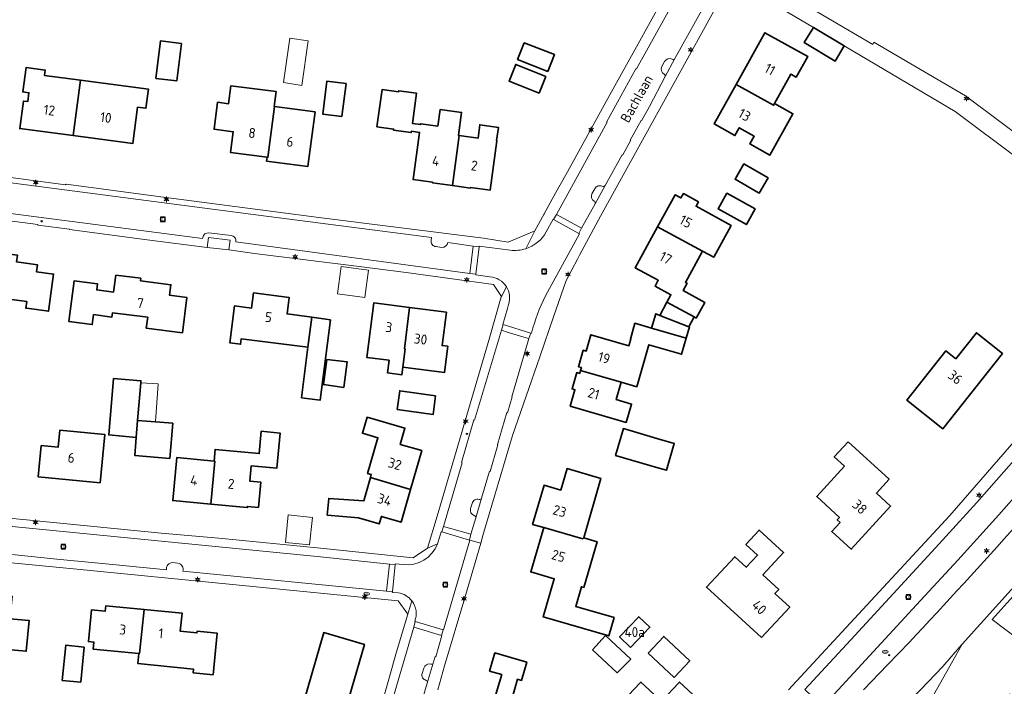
# Model space of a CAD drawing. Header units: metres. Extents: x 140853 to 145288, y 474558 to 480269.
# Tile 224 of 256: x 143728 to 143906, y 478251 to 478371. Entities that reach past the tile are written whole.
import ezdxf
from ezdxf.enums import TextEntityAlignment as Align

# ---------------------------------------------------------------- set-up
doc = ezdxf.new("R2010")
doc.units = ezdxf.units.M
doc.header["$MEASUREMENT"] = 0
for name, color, linetype, lineweight in [('B-WE-GR-BEPLANTING_CULTUUR_HEESTERS-G', 90, 'Continuous', 18), ('B-WE-GR-GRAS_KRUIDENRIJK-G', 80, 'Continuous', 18), ('B-WE-GR-GROENVOORZIENING-G', 80, 'Continuous', 18), ('B-WE-KL-ET_LS_OV_LICHTMAST-S', 190, 'Continuous', 18), ('B-WE-KL-WATER_BRANDLEIDING_PUT-S', 150, 'Continuous', 18), ('B-WE-KL-WATER_PUT-S', 170, 'Continuous', 18), ('B-WE-OG-BEBOUWING-G', 7, 'Continuous', 35), ('B-WE-OG-BEBOUWING_BIJGEBOUW-G', 7, 'Continuous', 18), ('B-WE-OG-BEBOUWING_HUISNUMMER-T18', 10, 'Continuous', 18), ('B-WE-OG-BEBOUWING_LUIFEL-G', 7, 'Continuous', 18), ('B-WE-OG-BEBOUWING_STRAATNAAM-T18', 10, 'Continuous', 18), ('B-WE-OG-TERREIN_ERF-G', 7, 'Continuous', 18), ('B-WE-RI-GWA_RIOOLPUT-S', 30, 'Continuous', 18), ('B-WE-VH-VERHARDING_ASFALT-G', 252, 'Continuous', 18), ('B-WE-VH-VERHARDING_BETONSTRAATSTEEN-G', 252, 'Continuous', 18), ('B-WE-VH-VERHARDING_TEGEL-G', 252, 'Continuous', 18), ('X-XX-XX-ALGEMEEN-S', 7, 'Continuous', 18)]:
    doc.layers.add(name, color=color, linetype=linetype, lineweight=lineweight)
doc.styles.add('NLCS-ISO', font='txt')

# ---------------------------------------------------------------- blocks, each defined once
blk = doc.blocks.new('SIE-WEG_AFVALBAK_TYPE_01')
for radius in [0.25, 0.156]:
    blk.add_circle((0, 0), radius)
blk = doc.blocks.new('B-SIE-WEG_LICHTMAST-SO')
at = {"ltscale": 0.1}
for p, q in [((-1.1, 0.63), (-2.19, 1.27)), ((0, 1.27), (0, 2.53)), ((1.1, 0.63), (2.19, 1.27)), ((-1.1, -0.63), (-2.19, -1.27)), ((0, -1.27), (0, -2.53)), ((1.1, -0.63), (2.19, -1.27))]:
    blk.add_line(p, q, dxfattribs=at)
at = {"flags": 128}
for points in [[(-1.16, 0.5), (1.16, 0.5)], [(-1.16, -0.5), (1.16, -0.5)]]:
    blk.add_lwpolyline(points, dxfattribs=at)
at = {"ltscale": 0.1}
blk.add_circle((0, 0), 1.27, dxfattribs=at)
at = {"style": 'NLCS-ISO'}
blk.add_attdef('TYPE', text='', height=1.8, dxfattribs=at).set_placement((0, 2.53), align=Align.BOTTOM_CENTER)
blk = doc.blocks.new('SRI-PUT_INSPECTIE-SO')
at = {"lineweight": -3, "flags": 128}
blk.add_lwpolyline([(-2, -2), (2, -2), (2, 2), (-2, 2)], close=True, dxfattribs=at)
at = {"lineweight": -3, "ltscale": 1.5}
blk.add_circle((0, 0), 2, dxfattribs=at)
at = {"ltscale": 0.1, "style": 'NLCS-ISO'}
blk.add_text('I', height=2.5, dxfattribs=at).set_placement((0, -0.01), align=Align.MIDDLE_CENTER)
blk = doc.blocks.new('SKL-WATERLEIDINGPUT-SO')
at = {"color": 0, "linetype": 'ByBlock', "lineweight": 18}
blk.add_ellipse((0, 0), major_axis=(2.5, 0), ratio=0.54, dxfattribs=at)
at = {"color": 0, "linetype": 'ByBlock', "lineweight": 18, "style": 'NLCS-ISO'}
blk.add_text('wl', height=1.8, dxfattribs=at).set_placement((0, 0), align=Align.MIDDLE_CENTER)
blk = doc.blocks.new('SIE-WEG_STRAATPOT_BRANDKRAAN-SO')
blk.add_ellipse((0, 0), major_axis=(-0.729, 0), ratio=0.685994)
at = {"style": 'NLCS-ISO'}
blk.add_text('BR', height=0.4, dxfattribs=at).set_placement((-0.3, -0.15))

msp = doc.modelspace()

# ---------------------------------------------------------------- linework, layer by layer
at = {"layer": 'B-WE-GR-BEPLANTING_CULTUUR_HEESTERS-G', "ltscale": 0.2, "flags": 128}
msp.add_lwpolyline([(143922.996, 478267.793), (143922.809, 478273.241), (143922.904, 478275.692), (143923.469, 478277.106), (143924.412, 478278.049), (143926.015, 478278.615), (143927.995, 478278.426), (143929.461, 478277.5), (143932.608, 478287.045), (143927.507, 478288.949), (143927.901, 478288.609), (143927.806, 478286.817), (143927.241, 478284.932), (143925.826, 478284.272), (143924.035, 478283.8), (143922.682, 478283.868), (143916.353, 478276.549), (143903.901, 478262.743), (143911.059, 478257.282), (143922.996, 478267.793)], close=True, dxfattribs=at)
at = {"layer": 'B-WE-GR-GRAS_KRUIDENRIJK-G', "ltscale": 0.2, "flags": 128}
for points in [[(143912.381, 478289.866), (143905.121, 478281.592), (143897.722, 478273.446), (143890.277, 478265.337), (143876.12, 478250)], [(143915.606, 478277.213), (143898.51, 478258.249), (143897.895, 478257.156), (143893.871, 478250), (143892.004, 478246.681), (143894.595, 478244.11), (143891.164, 478240.653), (143892.835, 478238.995), (143895.863, 478241.174), (143907.19, 478249.327)]]:
    msp.add_lwpolyline(points, dxfattribs=at)
msp.add_lwpolyline([(143927.507, 478288.949), (143932.608, 478287.045), (143929.461, 478277.5), (143927.597, 478271.844), (143922.996, 478267.793), (143911.059, 478257.282), (143903.901, 478262.743), (143916.353, 478276.549), (143922.682, 478283.868), (143923.211, 478284.479), (143927.117, 478289.094), (143927.507, 478288.949)], close=True, dxfattribs=at)
msp.add_lwpolyline([(143880.689, 478250), (143885.06, 478254.512), (143889.001, 478258.61), (143889.001, 478258.61, 0.0050834), (143908.453, 478279.877)], format="xyb", dxfattribs=at)
at = {"layer": 'B-WE-GR-GROENVOORZIENING-G', "ltscale": 0.2, "flags": 128}
for points in [[(143844.821, 478363.429), (143844.325, 478362.501), (143844.325, 478362.501, 0.3932577), (143844.706, 478361.121), (143844.706, 478361.121, -0.4142136), (143844.896, 478360.688), (143844.896, 478360.688), (143846.677, 478363.961), (143846.677, 478363.961, -0.3786946), (143846.186, 478363.831), (143846.186, 478363.831, 0.3953694), (143844.821, 478363.429)], [(143832.262, 478337.74), (143834.07, 478341.048), (143834.07, 478341.048, -0.3759447), (143833.559, 478340.892), (143833.559, 478340.892, 0.4252922), (143832.224, 478340.46), (143832.224, 478340.46), (143831.709, 478339.553), (143831.709, 478339.553, 0.3971954), (143832.113, 478338.219), (143832.113, 478338.219, -0.3847917), (143832.262, 478337.74)], [(143810.085, 478283.665), (143809.794, 478282.732), (143809.794, 478282.732, 0.4016582), (143810.471, 478281.463), (143810.471, 478281.463, -0.4193505), (143810.738, 478281.052), (143810.738, 478281.052), (143811.791, 478284.637), (143811.791, 478284.637, -0.4074964), (143811.323, 478284.4), (143811.323, 478284.4, 0.4215454), (143810.085, 478283.665)], [(143801.352, 478253.953), (143801.064, 478252.972), (143801.064, 478252.972, 0.4223056), (143801.765, 478251.737), (143801.765, 478251.737, -0.3495066), (143801.996, 478251.243), (143801.996, 478251.243), (143803.057, 478254.855), (143803.057, 478254.855, -0.3899179), (143802.614, 478254.656), (143802.614, 478254.656, 0.4096685), (143801.352, 478253.953)]]:
    msp.add_lwpolyline(points, format="xyb", close=True, dxfattribs=at)
msp.add_lwpolyline([(143766.191, 478329.414), (143766.42, 478331.151), (143762.523, 478331.659), (143762.266, 478329.874), (143766.191, 478329.414)], close=True, dxfattribs=at)
at = {"layer": 'B-WE-OG-BEBOUWING-G', "ltscale": 0.2, "flags": 128}
for points in [[(143877.226, 478366.269), (143871.652, 478369.575), (143870.02, 478366.823), (143875.619, 478363.502), (143877.226, 478366.269)], [(143857.727, 478359.279), (143864.475, 478355.523), (143864.654, 478355.843), (143867.608, 478361.137), (143868.577, 478360.596), (143870.633, 478364.339), (143862.91, 478368.6), (143857.727, 478359.279)], [(143757.614, 478366.685), (143753.854, 478367.148), (143753.018, 478360.366), (143756.778, 478359.903), (143757.614, 478366.685)], [(143824.955, 478364.656), (143819.498, 478366.782), (143818.299, 478363.78), (143823.713, 478361.618), (143824.955, 478364.656)], [(143738.094, 478350.039), (143739.405, 478360.04), (143732.93, 478360.885), (143733.057, 478361.854), (143729.586, 478362.309), (143729.011, 478357.916), (143730.101, 478357.774), (143729.892, 478356.177), (143729.109, 478356.28), (143728.457, 478351.302), (143738.094, 478350.039)], [(143823.377, 478360.727), (143817.963, 478362.889), (143816.764, 478359.887), (143822.178, 478357.725), (143823.377, 478360.727)], [(143739.405, 478360.04), (143738.094, 478350.039), (143748.862, 478348.628), (143749.718, 478355.162), (143751.206, 478354.967), (143751.66, 478358.437), (143739.405, 478360.04)], [(143773.081, 478346.128), (143773.23, 478346.109), (143774.43, 478355.278), (143774.391, 478355.284), (143774.742, 478357.973), (143766.562, 478359.043), (143766.136, 478355.791), (143764.143, 478356.052), (143763.506, 478351.183), (143766.977, 478350.729), (143766.488, 478346.991), (143773.081, 478346.128)], [(143786.584, 478353.479), (143787.353, 478359.432), (143783.882, 478359.88), (143783.114, 478353.94), (143786.584, 478353.479)], [(143864.475, 478355.523), (143857.727, 478359.279), (143853.76, 478352.146), (143857.514, 478350.05), (143858.294, 478351.447), (143860.992, 478349.941), (143860.217, 478348.553), (143863.822, 478346.539), (143867.98, 478353.986), (143864.654, 478355.843), (143864.475, 478355.523)], [(143807.727, 478350.081), (143807.596, 478350.099), (143808.165, 478354.22), (143804.291, 478354.754), (143803.88, 478351.772), (143800.819, 478352.195), (143800.798, 478352.046), (143799.302, 478352.252), (143800.052, 478357.691), (143796.852, 478358.132), (143796.826, 478357.946), (143793.835, 478358.359), (143792.908, 478351.642), (143795.9, 478351.229), (143795.872, 478351.031), (143799.095, 478350.587), (143799.128, 478350.829), (143800.614, 478350.624), (143799.441, 478342.109), (143802.948, 478341.625), (143802.933, 478341.516), (143806.515, 478341.022), (143807.727, 478350.081)], [(143774.43, 478355.278), (143773.23, 478346.109), (143773.081, 478346.128), (143772.991, 478345.434), (143780.462, 478344.494), (143781.748, 478354.321), (143774.43, 478355.278)], [(143807.727, 478350.081), (143806.515, 478341.022), (143809.788, 478340.571), (143809.803, 478340.679), (143813.336, 478340.192), (143814.568, 478349.128), (143814.509, 478349.136), (143814.838, 478351.523), (143811.47, 478351.988), (143811.142, 478349.61), (143807.727, 478350.081)], [(143859.13, 478344.944), (143857.521, 478342.178), (143861.851, 478339.659), (143863.495, 478342.404), (143859.13, 478344.944)], [(143843.547, 478333.575), (143851.67, 478329.181), (143853.667, 478328.08), (143856.817, 478333.797), (143850.493, 478337.28), (143850.927, 478338.069), (143848.194, 478339.574), (143847.76, 478338.786), (143846.727, 478339.355), (143843.547, 478333.575)], [(143856.036, 478339.628), (143854.481, 478336.808), (143859.586, 478333.992), (143861.141, 478336.811), (143856.036, 478339.628)], [(143850.136, 478317.32), (143850.531, 478317.105), (143852.082, 478319.92), (143848.141, 478322.091), (143848.855, 478323.388), (143848.566, 478323.547), (143851.67, 478329.181), (143843.547, 478333.575), (143839.489, 478326.196), (143843.661, 478323.927), (143843.088, 478322.873), (143845.96, 478321.31), (143845.239, 478319.984), (143850.136, 478317.32)], [(143721.952, 478328.021), (143719.235, 478328.378), (143718.316, 478321.593), (143729.708, 478320.112), (143729.551, 478318.912), (143729.759, 478318.885), (143733.671, 478318.34), (143734.554, 478325.052), (143731.461, 478325.459), (143731.63, 478326.748), (143727.89, 478327.24), (143728.05, 478328.449), (143722.111, 478329.23), (143721.952, 478328.021)], [(143745.781, 478324.878), (143745.376, 478321.795), (143742.362, 478322.191), (143742.505, 478323.281), (143738.291, 478323.835), (143737.327, 478316.498), (143741.541, 478315.944), (143741.776, 478317.729), (143745.097, 478317.292), (143745.201, 478318.086), (143751.547, 478317.252), (143751.291, 478315.309), (143757.795, 478314.454), (143758.63, 478320.809), (143755.477, 478321.227), (143755.725, 478323.121), (143750.221, 478323.841), (143750.279, 478324.287), (143745.781, 478324.878)], [(143781.153, 478317.288), (143776.689, 478317.86), (143777.069, 478320.826), (143770.656, 478321.669), (143770.294, 478318.913), (143767.221, 478319.326), (143766.357, 478312.655), (143768.301, 478312.403), (143768.428, 478313.385), (143780.457, 478311.862), (143781.153, 478317.288)], [(143797.591, 478308.266), (143798.011, 478311.56), (143797.871, 478311.578), (143798.809, 478319.019), (143792.334, 478319.845), (143791.081, 478310.025), (143795.108, 478309.511), (143794.816, 478307.219), (143797.415, 478306.888), (143797.591, 478308.266)], [(143843.938, 478317.593), (143849.173, 478315.549), (143850.136, 478317.32), (143845.239, 478319.984), (143843.938, 478317.593)], [(143798.809, 478319.019), (143797.871, 478311.578), (143798.011, 478311.56), (143797.591, 478308.266), (143805.118, 478307.306), (143805.721, 478312.028), (143804.669, 478312.162), (143805.436, 478318.173), (143798.809, 478319.019)], [(143842.452, 478315.296), (143848.702, 478313.477), (143849.292, 478315.503), (143849.173, 478315.549), (143843.938, 478317.593), (143843.204, 478317.879), (143842.452, 478315.296)], [(143781.153, 478317.288), (143780.457, 478311.862), (143779.303, 478302.744), (143782.676, 478302.317), (143784.517, 478316.796), (143781.153, 478317.288)], [(143836.994, 478305.528), (143839.778, 478304.718), (143841.988, 478312.307), (143847.863, 478310.596), (143848.702, 478313.477), (143842.452, 478315.296), (143839.466, 478316.166), (143838.636, 478313.314), (143838.703, 478313.295), (143838.359, 478312.114), (143831.523, 478314.104), (143830.662, 478311.147), (143830.134, 478311.301), (143829.273, 478308.343), (143829.801, 478308.19), (143829.649, 478307.667), (143836.994, 478305.528)], [(143897.356, 478309.771), (143895.578, 478311.183), (143888.526, 478302.303), (143895.01, 478297.154), (143905.779, 478310.731), (143901.081, 478314.462), (143897.356, 478309.771)], [(143786.911, 478304.595), (143787.549, 478309.211), (143783.883, 478309.637), (143783.255, 478305.101), (143786.911, 478304.595)], [(143829.649, 478307.667), (143829.494, 478307.133), (143828.965, 478307.287), (143828.105, 478304.33), (143828.633, 478304.176), (143827.776, 478301.234), (143837.905, 478298.285), (143838.867, 478301.588), (143836.083, 478302.398), (143836.994, 478305.528), (143829.649, 478307.667)], [(143750.288, 478305.456), (143750.315, 478305.791), (143745.358, 478306.199), (143744.522, 478296.03), (143749.473, 478295.554), (143749.727, 478298.639), (143750.288, 478305.456)], [(143803.471, 478303.106), (143797.032, 478303.988), (143796.562, 478300.63), (143803.057, 478299.722), (143803.471, 478303.106)], [(143752.941, 478298.374), (143749.727, 478298.639), (143749.473, 478295.554), (143749.207, 478292.32), (143755.532, 478291.799), (143756.053, 478298.118), (143752.941, 478298.374)], [(143798.966, 478286.157), (143800.994, 478293.226), (143797.104, 478294.318), (143797.95, 478297.265), (143791.125, 478299.223), (143790.292, 478296.32), (143793.089, 478295.518), (143791.233, 478289.049), (143791.877, 478288.864), (143791.731, 478288.357), (143798.966, 478286.157)], [(143735.679, 478296.902), (143735.38, 478293.802), (143732.328, 478294.089), (143731.798, 478288.454), (143742.949, 478287.405), (143743.831, 478296.1), (143735.679, 478296.902)], [(143762.944, 478283.523), (143769.511, 478282.91), (143769.531, 478283.129), (143771.523, 478282.943), (143771.949, 478287.513), (143769.958, 478287.699), (143770.216, 478290.467), (143774.846, 478290.035), (143775.436, 478296.358), (143772.031, 478296.675), (143771.657, 478292.673), (143763.702, 478293.415), (143763.506, 478291.314), (143763.655, 478291.3), (143762.944, 478283.523)], [(143843.576, 478290.107), (143845.13, 478289.652), (143846.546, 478294.489), (143843.428, 478295.402), (143837.372, 478297.175), (143835.956, 478292.338), (143843.576, 478290.107)], [(143877.92, 478294.805), (143875.421, 478292.075), (143877.265, 478290.386), (143872.252, 478284.916), (143876.358, 478281.153), (143875.952, 478280.711), (143876.469, 478280.238), (143874.982, 478278.616), (143878.484, 478275.407), (143885.591, 478283.19), (143883.047, 478285.521), (143885.331, 478288.013), (143877.92, 478294.805)], [(143762.944, 478283.523), (143763.655, 478291.3), (143763.506, 478291.314), (143756.775, 478291.942), (143756.062, 478284.165), (143762.944, 478283.523)], [(143822.997, 478279.318), (143823.001, 478279.331), (143830.086, 478277.286), (143830.214, 478277.456), (143833.281, 478288.185), (143827.214, 478289.955), (143826.077, 478286.057), (143823.063, 478286.936), (143821.004, 478279.875), (143822.997, 478279.318)], [(143791.731, 478288.357), (143790.517, 478284.125), (143784.217, 478284.577), (143783.937, 478281.56), (143789.584, 478281.035), (143793.336, 478279.963), (143793.707, 478281.319), (143797.283, 478280.293), (143798.966, 478286.157), (143791.731, 478288.357)], [(143822.997, 478279.318), (143820.66, 478271.291), (143824.904, 478270.055), (143822.905, 478263.19), (143834.734, 478259.746), (143835.698, 478263.059), (143828.766, 478265.077), (143829.798, 478268.62), (143830.22, 478268.497), (143832.624, 478276.754), (143830.214, 478277.456), (143830.086, 478277.286), (143823.001, 478279.331), (143822.997, 478279.318)], [(143862.27, 478259.439), (143867.382, 478264.941), (143864.725, 478267.384), (143865.408, 478268.127), (143862.552, 478270.754), (143866.268, 478274.795), (143861.851, 478278.856), (143859.482, 478276.28), (143861.58, 478274.351), (143859.543, 478272.135), (143857.474, 478274.037), (143852.369, 478268.542), (143862.27, 478259.439)], [(143720.126, 478267.577), (143719.058, 478256.34), (143726.037, 478255.676), (143726.195, 478257.304), (143729.639, 478256.971), (143730.177, 478262.525), (143726.674, 478262.864), (143727.065, 478266.905), (143720.126, 478267.577)], [(143749.962, 478256.566), (143750.049, 478256.557), (143750.886, 478264.533), (143743.99, 478265.21), (143743.89, 478264.205), (143741.393, 478264.45), (143740.832, 478258.728), (143741.837, 478258.629), (143741.714, 478257.375), (143749.962, 478256.566)], [(143749.962, 478256.566), (143749.785, 478254.763), (143759.797, 478253.781), (143759.731, 478253.104), (143763.353, 478252.749), (143764.089, 478260.243), (143760.466, 478260.598), (143760.436, 478260.29), (143757.43, 478260.585), (143757.752, 478263.859), (143750.886, 478264.533), (143750.049, 478256.557), (143749.962, 478256.566)], [(143838.689, 478257.67), (143842.15, 478261.334), (143840.151, 478263.222), (143836.695, 478259.563), (143838.689, 478257.67)], [(143779.762, 478248.11), (143777.38, 478248.814), (143774.922, 478240.5), (143778.278, 478239.508), (143777.981, 478238.501), (143783.353, 478236.915), (143784.952, 478242.384), (143785.955, 478242.105), (143790.635, 478258.216), (143783.317, 478260.342), (143779.762, 478248.11)], [(143831.774, 478257.266), (143836.228, 478253.103), (143838.702, 478255.587), (143834.166, 478259.826), (143831.774, 478257.266)], [(143841.85, 478256.66), (143846.567, 478252.26), (143849.363, 478255.262), (143844.647, 478259.66), (143841.85, 478256.66)], [(143740.081, 478257.747), (143736.747, 478258.074), (143736.124, 478251.735), (143739.458, 478251.407), (143740.081, 478257.747)], [(143817.346, 478232.83), (143821.336, 478246.437), (143817.056, 478247.692), (143817.715, 478250), (143818.279, 478251.924), (143818.97, 478251.721), (143819.932, 478255.003), (143814.198, 478256.684), (143813.236, 478253.404), (143815.423, 478252.762), (143814.608, 478250), (143814.182, 478248.558), (143813.903, 478248.64), (143809.888, 478235.017), (143817.346, 478232.83)], [(143846.19, 478250), (143844.249, 478247.934), (143842.049, 478250), (143840.539, 478251.419), (143839.206, 478250), (143836.232, 478246.834), (143839.964, 478243.329), (143837.041, 478240.216), (143841.071, 478236.43), (143846.876, 478242.639), (143846.272, 478243.204), (143847.214, 478244.212), (143848.385, 478243.117), (143852.113, 478247.104), (143849.031, 478250), (143847.521, 478251.418), (143846.19, 478250)]]:
    msp.add_lwpolyline(points, close=True, dxfattribs=at)
at = {"layer": 'B-WE-OG-BEBOUWING_BIJGEBOUW-G', "ltscale": 0.2, "flags": 128}
for points in [[(143777.187, 478367.62), (143776.032, 478359.65), (143779.356, 478359.089), (143780.521, 478367.137), (143777.187, 478367.62)], [(143752.941, 478298.374), (143753.433, 478305.218), (143750.288, 478305.456), (143749.727, 478298.639), (143752.941, 478298.374)]]:
    msp.add_lwpolyline(points, close=True, dxfattribs=at)
at = {"layer": 'B-WE-OG-BEBOUWING_LUIFEL-G', "ltscale": 0.2, "flags": 128}
for points in [[(143786.428, 478326.436), (143785.782, 478321.478), (143790.74, 478320.831), (143791.386, 478325.789), (143786.428, 478326.436)], [(143776.878, 478281.58), (143776.382, 478276.605), (143780.761, 478276.174), (143781.257, 478281.15), (143776.878, 478281.58)]]:
    msp.add_lwpolyline(points, close=True, dxfattribs=at)
at = {"layer": 'B-WE-OG-TERREIN_ERF-G', "ltscale": 0.2, "flags": 128}
msp.add_lwpolyline([(143946.741, 478436.398), (143903.162, 478436.38), (143903.162, 478436.38, 0.1187574), (143898.303, 478434.975), (143898.303, 478434.975), (143895.566, 478431.82), (143890.701, 478423.055), (143880.739, 478405.17), (143867.977, 478382.029), (143865.059, 478376.738), (143882.363, 478366.507), (143882.592, 478366.894), (143899.106, 478357.249), (143910.766, 478348.525)], format="xyb", dxfattribs=at)
for points in [[(143692.648, 478380.59), (143684.948, 478348.235), (143684.915, 478348.095), (143686.242, 478347.813), (143698.17, 478346.298), (143720.509, 478343.425), (143720.489, 478343.298), (143736.716, 478341.168), (143736.838, 478341.268), (143753.034, 478339.103), (143782.444, 478335.291), (143812.12, 478331.51), (143816.574, 478330.83), (143821.384, 478332.864), (143825.21, 478339.768), (143827.009, 478342.977), (143835.257, 478357.939), (143835.257, 478357.939), (143846.73, 478378.706)], [(143908.729, 478345.803), (143897.214, 478354.413), (143877.226, 478366.269), (143875.619, 478363.502), (143870.02, 478366.823), (143871.652, 478369.575), (143856.884, 478378.354), (143833.264, 478335.504), (143829.448, 478328.449), (143829.075, 478327.758), (143827.079, 478323.916), (143824.794, 478317.316), (143822.272, 478310.117), (143822.272, 478310.117), (143817.373, 478295.934), (143812.027, 478277.849), (143811.625, 478276.465), (143808.773, 478266.645), (143805.125, 478254.334), (143803.898, 478250)], [(143726.576, 478281.014), (143753.953, 478278.311), (143764.403, 478277.368), (143782.708, 478275.613), (143799.446, 478273.831), (143802.013, 478275.575), (143802.017, 478275.589), (143803.76, 478281.392), (143813.152, 478313.317), (143815.338, 478320.954), (143815.357, 478321.02), (143813.924, 478323.151), (143798.198, 478325.314), (143789.228, 478326.475), (143770.807, 478328.759), (143766.191, 478329.414), (143762.266, 478329.874), (143751.443, 478331.246), (143737.427, 478333.088), (143737.428, 478333.166), (143731.745, 478333.889), (143731.734, 478334.029), (143722.851, 478335.172)], [(143867.171, 478250), (143876.781, 478260.427), (143896.308, 478281.483), (143915.04, 478303.062)]]:
    msp.add_lwpolyline(points, dxfattribs=at)
for points in [[(143853.76, 478352.146), (143857.727, 478359.279), (143862.91, 478368.6), (143870.633, 478364.339), (143868.577, 478360.596), (143867.608, 478361.137), (143864.654, 478355.843), (143867.98, 478353.986), (143863.822, 478346.539), (143860.217, 478348.553), (143860.992, 478349.941), (143858.294, 478351.447), (143857.514, 478350.05), (143853.76, 478352.146)], [(143757.614, 478366.685), (143756.778, 478359.903), (143753.018, 478360.366), (143753.854, 478367.148), (143757.614, 478366.685)], [(143824.955, 478364.656), (143823.713, 478361.618), (143818.299, 478363.78), (143819.498, 478366.782), (143824.955, 478364.656)], [(143739.405, 478360.04), (143751.66, 478358.437), (143751.206, 478354.967), (143749.718, 478355.162), (143748.862, 478348.628), (143738.094, 478350.039), (143728.457, 478351.302), (143729.109, 478356.28), (143729.892, 478356.177), (143730.101, 478357.774), (143729.011, 478357.916), (143729.586, 478362.309), (143733.057, 478361.854), (143732.93, 478360.885), (143739.405, 478360.04)], [(143823.377, 478360.727), (143822.178, 478357.725), (143816.764, 478359.887), (143817.963, 478362.889), (143823.377, 478360.727)], [(143774.43, 478355.278), (143781.748, 478354.321), (143780.462, 478344.494), (143772.991, 478345.434), (143773.081, 478346.128), (143766.488, 478346.991), (143766.977, 478350.729), (143763.506, 478351.183), (143764.143, 478356.052), (143766.136, 478355.791), (143766.562, 478359.043), (143774.742, 478357.973), (143774.391, 478355.284), (143774.43, 478355.278)], [(143786.584, 478353.479), (143783.114, 478353.94), (143783.882, 478359.88), (143787.353, 478359.432), (143786.584, 478353.479)], [(143806.515, 478341.022), (143802.933, 478341.516), (143802.948, 478341.625), (143799.441, 478342.109), (143800.614, 478350.624), (143799.128, 478350.829), (143799.095, 478350.587), (143795.872, 478351.031), (143795.9, 478351.229), (143792.908, 478351.642), (143793.835, 478358.359), (143796.826, 478357.946), (143796.852, 478358.132), (143800.052, 478357.691), (143799.302, 478352.252), (143800.798, 478352.046), (143800.819, 478352.195), (143803.88, 478351.772), (143804.291, 478354.754), (143808.165, 478354.22), (143807.596, 478350.099), (143807.727, 478350.081), (143811.142, 478349.61), (143811.47, 478351.988), (143814.838, 478351.523), (143814.509, 478349.136), (143814.568, 478349.128), (143813.336, 478340.192), (143809.803, 478340.679), (143809.788, 478340.571), (143806.515, 478341.022)], [(143859.13, 478344.944), (143863.495, 478342.404), (143861.851, 478339.659), (143857.521, 478342.178), (143859.13, 478344.944)], [(143851.67, 478329.181), (143848.566, 478323.547), (143848.855, 478323.388), (143848.141, 478322.091), (143852.082, 478319.92), (143850.531, 478317.105), (143850.136, 478317.32), (143849.173, 478315.549), (143849.292, 478315.503), (143848.702, 478313.477), (143847.863, 478310.596), (143841.988, 478312.307), (143839.778, 478304.718), (143836.994, 478305.528), (143836.083, 478302.398), (143838.867, 478301.588), (143837.905, 478298.285), (143827.776, 478301.234), (143828.633, 478304.176), (143828.105, 478304.33), (143828.965, 478307.287), (143829.494, 478307.133), (143829.649, 478307.667), (143829.801, 478308.19), (143829.273, 478308.343), (143830.134, 478311.301), (143830.662, 478311.147), (143831.523, 478314.104), (143838.359, 478312.114), (143838.703, 478313.295), (143838.636, 478313.314), (143839.466, 478316.166), (143842.452, 478315.296), (143843.204, 478317.879), (143843.938, 478317.593), (143845.239, 478319.984), (143845.96, 478321.31), (143843.088, 478322.873), (143843.661, 478323.927), (143839.489, 478326.196), (143843.547, 478333.575), (143846.727, 478339.355), (143847.76, 478338.786), (143848.194, 478339.574), (143850.927, 478338.069), (143850.493, 478337.28), (143856.817, 478333.797), (143853.667, 478328.08), (143851.67, 478329.181)], [(143856.036, 478339.628), (143861.141, 478336.811), (143859.586, 478333.992), (143854.481, 478336.808), (143856.036, 478339.628)], [(143721.952, 478328.021), (143722.111, 478329.23), (143728.05, 478328.449), (143727.89, 478327.24), (143731.63, 478326.748), (143731.461, 478325.459), (143734.554, 478325.052), (143733.671, 478318.34), (143729.759, 478318.885), (143729.551, 478318.912), (143729.708, 478320.112), (143718.316, 478321.593), (143719.235, 478328.378), (143721.952, 478328.021)], [(143745.781, 478324.878), (143750.279, 478324.287), (143750.221, 478323.841), (143755.725, 478323.121), (143755.477, 478321.227), (143758.63, 478320.809), (143757.795, 478314.454), (143751.291, 478315.309), (143751.547, 478317.252), (143745.201, 478318.086), (143745.097, 478317.292), (143741.776, 478317.729), (143741.541, 478315.944), (143737.327, 478316.498), (143738.291, 478323.835), (143742.505, 478323.281), (143742.362, 478322.191), (143745.376, 478321.795), (143745.781, 478324.878)], [(143781.153, 478317.288), (143784.517, 478316.796), (143782.676, 478302.317), (143779.303, 478302.744), (143780.457, 478311.862), (143768.428, 478313.385), (143768.301, 478312.403), (143766.357, 478312.655), (143767.221, 478319.326), (143770.294, 478318.913), (143770.656, 478321.669), (143777.069, 478320.826), (143776.689, 478317.86), (143781.153, 478317.288)], [(143797.591, 478308.266), (143797.415, 478306.888), (143794.816, 478307.219), (143795.108, 478309.511), (143791.081, 478310.025), (143792.334, 478319.845), (143798.809, 478319.019), (143805.436, 478318.173), (143804.669, 478312.162), (143805.721, 478312.028), (143805.118, 478307.306), (143797.591, 478308.266)], [(143897.356, 478309.771), (143901.081, 478314.462), (143905.779, 478310.731), (143895.01, 478297.154), (143888.526, 478302.303), (143895.578, 478311.183), (143897.356, 478309.771)], [(143786.911, 478304.595), (143783.255, 478305.101), (143783.883, 478309.637), (143787.549, 478309.211), (143786.911, 478304.595)], [(143749.473, 478295.554), (143744.522, 478296.03), (143745.358, 478306.199), (143750.315, 478305.791), (143750.288, 478305.456), (143749.727, 478298.639), (143752.941, 478298.374), (143756.053, 478298.118), (143755.532, 478291.799), (143749.207, 478292.32), (143749.473, 478295.554)], [(143803.471, 478303.106), (143803.057, 478299.722), (143796.562, 478300.63), (143797.032, 478303.988), (143803.471, 478303.106)], [(143798.966, 478286.157), (143797.283, 478280.293), (143793.707, 478281.319), (143793.336, 478279.963), (143789.584, 478281.035), (143783.937, 478281.56), (143784.217, 478284.577), (143790.517, 478284.125), (143791.731, 478288.357), (143791.877, 478288.864), (143791.233, 478289.049), (143793.089, 478295.518), (143790.292, 478296.32), (143791.125, 478299.223), (143797.95, 478297.265), (143797.104, 478294.318), (143800.994, 478293.226), (143798.966, 478286.157)], [(143735.679, 478296.902), (143743.831, 478296.1), (143742.949, 478287.405), (143731.798, 478288.454), (143732.328, 478294.089), (143735.38, 478293.802), (143735.679, 478296.902)], [(143763.506, 478291.314), (143763.702, 478293.415), (143771.657, 478292.673), (143772.031, 478296.675), (143775.436, 478296.358), (143774.846, 478290.035), (143770.216, 478290.467), (143769.958, 478287.699), (143771.949, 478287.513), (143771.523, 478282.943), (143769.531, 478283.129), (143769.511, 478282.91), (143762.944, 478283.523), (143756.062, 478284.165), (143756.775, 478291.942), (143763.506, 478291.314)], [(143845.13, 478289.652), (143843.576, 478290.107), (143835.956, 478292.338), (143837.372, 478297.175), (143843.428, 478295.402), (143846.546, 478294.489), (143845.13, 478289.652)], [(143877.92, 478294.805), (143885.331, 478288.013), (143883.047, 478285.521), (143885.591, 478283.19), (143878.484, 478275.407), (143874.982, 478278.616), (143876.469, 478280.238), (143875.952, 478280.711), (143876.358, 478281.153), (143872.252, 478284.916), (143877.265, 478290.386), (143875.421, 478292.075), (143877.92, 478294.805)], [(143830.214, 478277.456), (143832.624, 478276.754), (143830.22, 478268.497), (143829.798, 478268.62), (143828.766, 478265.077), (143835.698, 478263.059), (143834.734, 478259.746), (143822.905, 478263.19), (143824.904, 478270.055), (143820.66, 478271.291), (143822.997, 478279.318), (143821.004, 478279.875), (143823.063, 478286.936), (143826.077, 478286.057), (143827.214, 478289.955), (143833.281, 478288.185), (143830.214, 478277.456)], [(143861.851, 478278.856), (143866.268, 478274.795), (143862.552, 478270.754), (143865.408, 478268.127), (143864.725, 478267.384), (143867.382, 478264.941), (143862.27, 478259.439), (143852.369, 478268.542), (143857.474, 478274.037), (143859.543, 478272.135), (143861.58, 478274.351), (143859.482, 478276.28), (143861.851, 478278.856)], [(143719.058, 478256.34), (143705.183, 478257.659), (143705.869, 478264.877), (143712.838, 478264.214), (143713.221, 478268.246), (143720.126, 478267.577), (143727.065, 478266.905), (143726.674, 478262.864), (143730.177, 478262.525), (143729.639, 478256.971), (143726.195, 478257.304), (143726.037, 478255.676), (143719.058, 478256.34)], [(143750.886, 478264.533), (143757.752, 478263.859), (143757.43, 478260.585), (143760.436, 478260.29), (143760.466, 478260.598), (143764.089, 478260.243), (143763.353, 478252.749), (143759.731, 478253.104), (143759.797, 478253.781), (143749.785, 478254.763), (143749.962, 478256.566), (143741.714, 478257.375), (143741.837, 478258.629), (143740.832, 478258.728), (143741.393, 478264.45), (143743.89, 478264.205), (143743.99, 478265.21), (143750.886, 478264.533)], [(143838.689, 478257.67), (143836.695, 478259.563), (143840.151, 478263.222), (143842.15, 478261.334), (143838.689, 478257.67)], [(143779.762, 478248.11), (143783.317, 478260.342), (143790.635, 478258.216), (143785.955, 478242.105), (143784.952, 478242.384), (143783.353, 478236.915), (143777.981, 478238.501), (143778.278, 478239.508), (143774.922, 478240.5), (143777.38, 478248.814), (143779.762, 478248.11)], [(143831.774, 478257.266), (143834.166, 478259.826), (143838.702, 478255.587), (143836.228, 478253.103), (143831.774, 478257.266)], [(143841.85, 478256.66), (143844.647, 478259.66), (143849.363, 478255.262), (143846.567, 478252.26), (143841.85, 478256.66)], [(143740.081, 478257.747), (143739.458, 478251.407), (143736.124, 478251.735), (143736.747, 478258.074), (143740.081, 478257.747)], [(143817.715, 478250), (143817.056, 478247.692), (143821.336, 478246.437), (143817.346, 478232.83), (143809.888, 478235.017), (143813.903, 478248.64), (143814.182, 478248.558), (143814.608, 478250), (143815.423, 478252.762), (143813.236, 478253.404), (143814.198, 478256.684), (143819.932, 478255.003), (143818.97, 478251.721), (143818.279, 478251.924), (143817.715, 478250)], [(143842.049, 478250), (143844.249, 478247.934), (143846.19, 478250), (143847.521, 478251.418), (143849.031, 478250), (143852.113, 478247.104), (143848.385, 478243.117), (143847.214, 478244.212), (143846.272, 478243.204), (143846.876, 478242.639), (143841.071, 478236.43), (143837.041, 478240.216), (143839.964, 478243.329), (143836.232, 478246.834), (143839.206, 478250), (143840.539, 478251.419), (143842.049, 478250)]]:
    msp.add_lwpolyline(points, close=True, dxfattribs=at)
msp.add_lwpolyline([(143670.71, 478250), (143663.216, 478227.416), (143663.216, 478227.416, -0.0465714), (143680.328, 478216.291), (143680.328, 478216.291), (143683.236, 478214.038), (143683.236, 478214.038, 0.1156687), (143700.819, 478206.694), (143700.819, 478206.694, 0.091863), (143711.879, 478206.568), (143711.879, 478206.568), (143714.47, 478207.141), (143784.596, 478222.639), (143787.142, 478225.019), (143794.491, 478250), (143796.449, 478256.87), (143798.459, 478263.686), (143796.752, 478266.075), (143738.164, 478271.84), (143710.711, 478274.522), (143675.325, 478278.015), (143672.167, 478254.392), (143670.71, 478250)], format="xyb", close=True, dxfattribs=at)
at = {"layer": 'B-WE-VH-VERHARDING_ASFALT-G', "ltscale": 0.2, "flags": 128}
msp.add_lwpolyline([(143908.453, 478279.877, -0.0050834), (143889.001, 478258.61), (143889.001, 478258.61), (143885.06, 478254.512), (143880.689, 478250)], format="xyb", dxfattribs=at)
msp.add_lwpolyline([(143890.997, 478250), (143895.004, 478254.228), (143898.033, 478257.702), (143898.51, 478258.249), (143915.606, 478277.213)], dxfattribs=at)
at = {"layer": 'B-WE-VH-VERHARDING_BETONSTRAATSTEEN-G', "ltscale": 0.2, "flags": 128}
for points in [[(143852.958, 478375.348), (143846.677, 478363.961), (143844.896, 478360.688), (143842.094, 478355.32), (143840.662, 478352.71), (143840.559, 478352.768), (143838.624, 478349.248), (143838.72, 478349.195), (143837.265, 478346.549), (143837.183, 478346.597), (143834.07, 478341.048), (143832.262, 478337.74), (143829.842, 478333.314), (143829.361, 478332.383), (143829.443, 478332.322), (143823.653, 478321.797), (143823.653, 478321.797, 0.0489107), (143821.065, 478315.341), (143821.065, 478315.341), (143820.771, 478314.399), (143820.658, 478314.414), (143820.344, 478313.407), (143817.218, 478302.921), (143817.309, 478302.901), (143816.44, 478300.039), (143816.347, 478300.072), (143814.634, 478294.291), (143814.713, 478294.258), (143813.327, 478289.455), (143813.228, 478289.475), (143811.791, 478284.637), (143810.738, 478281.052), (143809.876, 478278.103), (143809.584, 478277.06), (143809.688, 478277.028), (143811.625, 478276.465), (143812.027, 478277.849), (143812.027, 478277.849), (143817.373, 478295.934), (143822.272, 478310.117), (143824.794, 478317.316), (143827.079, 478323.916), (143829.075, 478327.758), (143829.448, 478328.449), (143833.264, 478335.504), (143856.884, 478378.354)], [(143846.73, 478378.706), (143835.257, 478357.939), (143827.009, 478342.977), (143825.21, 478339.768), (143821.384, 478332.864), (143819.743, 478329.631), (143819.743, 478329.631, 0.1879427), (143823.452, 478332.658), (143823.452, 478332.658), (143824.677, 478334.938), (143824.758, 478334.887), (143825.318, 478335.796), (143834.449, 478352.443), (143834.355, 478352.479), (143839.647, 478362.123), (143839.736, 478362.073), (143848.451, 478377.859)], [(143848.451, 478377.859), (143839.736, 478362.073), (143839.647, 478362.123), (143834.355, 478352.479), (143834.449, 478352.443), (143825.318, 478335.796), (143829.842, 478333.314), (143832.262, 478337.74), (143832.262, 478337.74, 0.3847917), (143832.113, 478338.219), (143832.113, 478338.219, -0.3971954), (143831.709, 478339.553), (143831.709, 478339.553), (143832.224, 478340.46), (143832.224, 478340.46, -0.4252922), (143833.559, 478340.892), (143833.559, 478340.892, 0.3759447), (143834.07, 478341.048), (143834.07, 478341.048), (143837.183, 478346.597), (143837.265, 478346.549), (143838.72, 478349.195), (143838.624, 478349.248), (143840.559, 478352.768), (143840.662, 478352.71), (143842.094, 478355.32), (143844.896, 478360.688), (143844.896, 478360.688, 0.4142136), (143844.706, 478361.121), (143844.706, 478361.121, -0.3932577), (143844.325, 478362.501), (143844.325, 478362.501), (143844.821, 478363.429), (143844.821, 478363.429, -0.3953694), (143846.186, 478363.831), (143846.186, 478363.831, 0.3786946), (143846.677, 478363.961), (143846.677, 478363.961), (143852.958, 478375.348)], [(143712.493, 478337.855), (143761.448, 478331.504), (143761.468, 478331.665), (143761.468, 478331.665, -0.3737136), (143762.593, 478332.501), (143762.593, 478332.501), (143766.589, 478332.001), (143766.589, 478332.001, -0.4650947), (143767.451, 478330.9), (143767.451, 478330.9), (143809.684, 478325.172), (143810.291, 478330.085), (143805.684, 478330.745), (143805.684, 478330.745, -0.4035819), (143804.558, 478329.878), (143804.558, 478329.878), (143803.565, 478330.009), (143803.565, 478330.009, -0.4359793), (143802.691, 478331.142), (143802.691, 478331.142), (143802.757, 478331.668), (143769.678, 478335.94), (143710.239, 478343.675)], [(143710.239, 478343.675), (143769.678, 478335.94), (143802.757, 478331.668), (143802.691, 478331.142), (143802.691, 478331.142, 0.4359793), (143803.565, 478330.009), (143803.565, 478330.009), (143804.558, 478329.878), (143804.558, 478329.878, 0.4035819), (143805.684, 478330.745), (143805.684, 478330.745), (143810.291, 478330.085), (143811.358, 478329.978), (143811.374, 478330.086), (143816.934, 478329.356), (143816.934, 478329.356, 0.1078447), (143819.743, 478329.631), (143819.743, 478329.631), (143821.384, 478332.864), (143816.574, 478330.83), (143812.12, 478331.51), (143782.444, 478335.291), (143753.034, 478339.103), (143736.838, 478341.268), (143736.716, 478341.168), (143720.489, 478343.298)], [(143722.851, 478335.172), (143731.734, 478334.029), (143731.745, 478333.889), (143737.428, 478333.166), (143737.427, 478333.088), (143751.443, 478331.246), (143762.266, 478329.874), (143762.523, 478331.659), (143766.42, 478331.151), (143766.191, 478329.414), (143770.807, 478328.759), (143789.228, 478326.475), (143798.198, 478325.314), (143813.924, 478323.151), (143815.357, 478321.02), (143816.26, 478322.771), (143816.26, 478322.771, 0.2383256), (143813.289, 478324.579), (143813.289, 478324.579), (143810.725, 478324.907), (143810.733, 478325.031), (143809.684, 478325.172), (143767.451, 478330.9), (143767.451, 478330.9, 0.4650947), (143766.589, 478332.001), (143766.589, 478332.001), (143762.593, 478332.501), (143762.593, 478332.501, 0.3737136), (143761.468, 478331.665), (143761.468, 478331.665), (143761.448, 478331.504), (143712.493, 478337.855)], [(143726.5, 478279.571), (143782.717, 478273.999), (143795.187, 478272.708), (143796.198, 478272.651), (143796.214, 478272.771), (143797.614, 478272.64), (143797.614, 478272.64, 0.3479414), (143803.818, 478276.356), (143803.818, 478276.356), (143802.013, 478275.575), (143799.446, 478273.831), (143782.708, 478275.613), (143764.403, 478277.368), (143753.953, 478278.311), (143726.576, 478281.014)], [(143718.913, 478275.295), (143735.165, 478273.618), (143745.841, 478272.6), (143754.911, 478271.701), (143754.911, 478271.701, -0.4372786), (143756.031, 478272.973), (143756.031, 478272.973), (143756.998, 478272.87), (143756.998, 478272.87, -0.4629793), (143757.892, 478271.44), (143757.892, 478271.44), (143794.63, 478267.801), (143795.187, 478272.708), (143782.717, 478273.999), (143726.5, 478279.571)], [(143710.711, 478274.522), (143738.164, 478271.84), (143796.752, 478266.075), (143798.459, 478263.686), (143799.216, 478266.068), (143799.216, 478266.068, 0.1984436), (143796.736, 478267.508), (143796.736, 478267.508), (143795.682, 478267.583), (143795.691, 478267.693), (143794.63, 478267.801), (143757.892, 478271.44), (143757.892, 478271.44, 0.4629793), (143756.998, 478272.87), (143756.998, 478272.87), (143756.031, 478272.973), (143756.031, 478272.973, 0.4372786), (143754.911, 478271.701), (143754.911, 478271.701), (143745.841, 478272.6), (143735.165, 478273.618), (143718.913, 478275.295)]]:
    msp.add_lwpolyline(points, format="xyb", dxfattribs=at)
for points in [[(143829.842, 478333.314), (143825.318, 478335.796), (143824.758, 478334.887), (143829.361, 478332.383), (143829.842, 478333.314)], [(143810.291, 478330.085), (143809.684, 478325.172), (143810.733, 478325.031), (143811.358, 478329.978), (143810.291, 478330.085)], [(143870.126, 478250.074), (143870.205, 478250), (143873.378, 478247.029), (143876.12, 478250), (143890.277, 478265.337), (143897.722, 478273.446), (143905.121, 478281.592), (143912.381, 478289.866), (143919.525, 478298.259), (143926.512, 478306.763), (143933.288, 478315.399), (143938.283, 478321.917), (143934.741, 478324.649), (143927.296, 478314.932), (143920.034, 478305.872), (143912.962, 478297.411), (143908.264, 478291.913), (143901.127, 478283.85), (143893.719, 478275.648), (143879.118, 478259.841), (143870.126, 478250.074)], [(143820.658, 478314.414), (143815.706, 478315.934), (143815.395, 478314.905), (143816.424, 478314.586), (143819.441, 478313.666), (143820.344, 478313.407), (143820.658, 478314.414)], [(143809.876, 478278.103), (143804.887, 478279.509), (143804.589, 478278.516), (143809.584, 478277.06), (143809.876, 478278.103)], [(143795.691, 478267.693), (143796.198, 478272.651), (143795.187, 478272.708), (143794.63, 478267.801), (143795.691, 478267.693)], [(143799.825, 478262.358), (143799.555, 478261.342), (143804.535, 478259.845), (143804.831, 478260.862), (143799.825, 478262.358)], [(143875.753, 478230.306), (143875.917, 478230.471), (143892.004, 478246.681), (143893.871, 478250), (143897.895, 478257.156), (143898.51, 478258.249), (143898.033, 478257.702), (143895.004, 478254.228), (143890.997, 478250), (143890.767, 478249.757), (143886.557, 478245.399), (143869.194, 478228.092), (143875.753, 478230.306)]]:
    msp.add_lwpolyline(points, close=True, dxfattribs=at)
for points in [[(143824.758, 478334.887), (143824.677, 478334.938), (143823.452, 478332.658), (143823.452, 478332.658, -0.1879427), (143819.743, 478329.631), (143819.743, 478329.631, -0.1078447), (143816.934, 478329.356), (143816.934, 478329.356), (143811.374, 478330.086), (143811.358, 478329.978), (143810.733, 478325.031), (143810.725, 478324.907), (143813.289, 478324.579), (143813.289, 478324.579, -0.2383256), (143816.26, 478322.771), (143816.26, 478322.771, -0.2192497), (143816.66, 478319.569), (143816.66, 478319.569), (143816.474, 478318.852), (143815.599, 478315.977), (143815.706, 478315.934), (143820.658, 478314.414), (143820.771, 478314.399), (143821.065, 478315.341), (143821.065, 478315.341, -0.0489107), (143823.653, 478321.797), (143823.653, 478321.797), (143829.443, 478332.322), (143829.361, 478332.383), (143824.758, 478334.887)], [(143815.338, 478320.954), (143813.152, 478313.317), (143803.76, 478281.392), (143802.017, 478275.589), (143802.013, 478275.575), (143803.818, 478276.356), (143803.818, 478276.356, 0.0192712), (143803.945, 478276.729), (143803.945, 478276.729), (143804.478, 478278.541), (143804.589, 478278.516), (143804.887, 478279.509), (143808.259, 478291.007), (143808.137, 478291.037), (143810.418, 478298.721), (143810.526, 478298.694), (143815.395, 478314.905), (143815.706, 478315.934), (143815.599, 478315.977), (143816.474, 478318.852), (143816.66, 478319.569), (143816.66, 478319.569, 0.2192497), (143816.26, 478322.771), (143816.26, 478322.771), (143815.357, 478321.02), (143815.338, 478320.954)], [(143808.259, 478291.007), (143804.887, 478279.509), (143809.876, 478278.103), (143810.738, 478281.052), (143810.738, 478281.052, 0.4193505), (143810.471, 478281.463), (143810.471, 478281.463, -0.4016582), (143809.794, 478282.732), (143809.794, 478282.732), (143810.085, 478283.665), (143810.085, 478283.665, -0.4215454), (143811.323, 478284.4), (143811.323, 478284.4, 0.4074964), (143811.791, 478284.637), (143811.791, 478284.637), (143813.228, 478289.475), (143813.327, 478289.455), (143814.713, 478294.258), (143814.634, 478294.291), (143816.347, 478300.072), (143816.44, 478300.039), (143817.309, 478302.901), (143817.218, 478302.921), (143820.344, 478313.407), (143819.441, 478313.666), (143816.424, 478314.586), (143815.395, 478314.905), (143810.526, 478298.694), (143810.418, 478298.721), (143808.137, 478291.037), (143808.259, 478291.007)], [(143796.198, 478272.651), (143795.691, 478267.693), (143795.682, 478267.583), (143796.736, 478267.508), (143796.736, 478267.508, -0.1984436), (143799.216, 478266.068), (143799.216, 478266.068, -0.263902), (143799.727, 478262.388), (143799.727, 478262.388), (143799.825, 478262.358), (143804.831, 478260.862), (143804.936, 478260.829), (143809.688, 478277.028), (143809.584, 478277.06), (143804.589, 478278.516), (143804.478, 478278.541), (143803.945, 478276.729), (143803.945, 478276.729, -0.0192712), (143803.818, 478276.356), (143803.818, 478276.356, -0.3479414), (143797.614, 478272.64), (143797.614, 478272.64), (143796.214, 478272.771), (143796.198, 478272.651)], [(143798.459, 478263.686), (143796.449, 478256.87), (143794.491, 478250), (143787.142, 478225.019), (143788.597, 478224.564), (143788.612, 478224.61), (143789.749, 478228.425), (143789.857, 478228.407), (143790.157, 478229.404), (143795.385, 478247.176), (143799.555, 478261.342), (143799.825, 478262.358), (143799.727, 478262.388), (143799.727, 478262.388, 0.263902), (143799.216, 478266.068), (143799.216, 478266.068), (143798.459, 478263.686)], [(143802.614, 478254.656, 0.3899179), (143803.057, 478254.855), (143803.057, 478254.855), (143803.416, 478256.023), (143803.528, 478256.003), (143804.638, 478259.815), (143804.535, 478259.845), (143799.555, 478261.342), (143795.385, 478247.176), (143790.157, 478229.404), (143795.109, 478227.906), (143798.599, 478239.738), (143801.996, 478251.243), (143801.996, 478251.243, 0.3495066), (143801.765, 478251.737), (143801.765, 478251.737, -0.4223056), (143801.064, 478252.972), (143801.064, 478252.972), (143801.352, 478253.953), (143801.352, 478253.953, -0.4096685), (143802.614, 478254.656)]]:
    msp.add_lwpolyline(points, format="xyb", close=True, dxfattribs=at)
for points in [[(143915.04, 478303.062), (143896.308, 478281.483), (143876.781, 478260.427), (143867.171, 478250)], [(143870.126, 478250.074), (143879.118, 478259.841), (143893.719, 478275.648), (143901.127, 478283.85), (143908.264, 478291.913)], [(143803.898, 478250), (143805.125, 478254.334), (143808.773, 478266.645), (143811.625, 478276.465), (143809.688, 478277.028), (143804.936, 478260.829), (143804.831, 478260.862), (143804.535, 478259.845), (143804.638, 478259.815), (143803.528, 478256.003), (143803.416, 478256.023), (143803.057, 478254.855), (143801.996, 478251.243), (143798.599, 478239.738)]]:
    msp.add_lwpolyline(points, dxfattribs=at)
at = {"layer": 'B-WE-VH-VERHARDING_TEGEL-G', "ltscale": 0.2, "flags": 128}
msp.add_lwpolyline([(143910.766, 478348.525), (143899.106, 478357.249), (143882.592, 478366.894), (143882.363, 478366.507), (143865.059, 478376.738), (143856.884, 478378.354), (143871.652, 478369.575), (143877.226, 478366.269), (143897.214, 478354.413), (143908.729, 478345.803), (143933.829, 478327.02), (143935.67, 478329.466), (143910.766, 478348.525)], close=True, dxfattribs=at)

# ---------------------------------------------------------------- block references
at = {"layer": 'B-WE-KL-ET_LS_OV_LICHTMAST-S', "xscale": 0.2, "yscale": 0.2, "zscale": 0.2}
for p in [(143849.52, 478365.514), (143899.287, 478356.739), (143831.551, 478351.105), (143731.359, 478341.568), (143754.933, 478338.555), (143778.146, 478328.157), (143827.382, 478324.982), (143809.121, 478324.018), (143820.025, 478310.694), (143808.908, 478298.496), (143901.55, 478285.155), (143731.312, 478280.243), (143902.916, 478275.1), (143760.546, 478269.939), (143790.711, 478266.772), (143808.61, 478266.435)]:
    msp.add_blockref('B-SIE-WEG_LICHTMAST-SO', p, dxfattribs=at)
at = {"layer": 'B-WE-KL-WATER_BRANDLEIDING_PUT-S', "xscale": 0.2, "yscale": 0.2, "zscale": 0.2}
for p in [(143732.395, 478334.574), (143809.133, 478296.237), (143885.334, 478256.271)]:
    msp.add_blockref('SIE-WEG_STRAATPOT_BRANDKRAAN-SO', p, dxfattribs=at)
at = {"layer": 'B-WE-KL-WATER_PUT-S', "xscale": 0.2, "yscale": 0.2, "zscale": 0.2}
for p in [(143791.036, 478267.361), (143884.633, 478256.895)]:
    msp.add_blockref('SKL-WATERLEIDINGPUT-SO', p, dxfattribs=at)
at = {"layer": 'B-WE-RI-GWA_RIOOLPUT-S', "xscale": 0.2, "yscale": 0.2, "zscale": 0.2}
for p in [(143754.276, 478334.949), (143823.078, 478325.513), (143736.331, 478275.868), (143805.231, 478268.997), (143888.792, 478266.766)]:
    msp.add_blockref('SRI-PUT_INSPECTIE-SO', p, dxfattribs=at)
at = {"layer": 'X-XX-XX-ALGEMEEN-S', "xscale": 0.2, "yscale": 0.2, "zscale": 0.2}
msp.add_blockref('SIE-WEG_AFVALBAK_TYPE_01', (143823.102, 478335.902), dxfattribs=at)

# ---------------------------------------------------------------- texts
at = {"layer": 'B-WE-OG-BEBOUWING_HUISNUMMER-T18', "style": 'NLCS-ISO'}
for s, rotation, p in [('11', 330.9, (143863.814, 478361.996)), ('12', 352.5, (143733.795, 478354.637)), ('13', 330.9, (143859.239, 478353.769)), ('10', 352.5, (143743.998, 478353.3)), ('8', 352.5, (143770.378, 478350.516)), ('6', 352.8, (143777.226, 478348.933)), ('4', 352.1, (143803.517, 478345.473)), ('2', 352.1, (143810.479, 478344.624)), ('15', 331.2, (143848.642, 478334.537)), ('17', 331.2, (143845.023, 478327.957)), ('7', 352.5, (143750.205, 478319.809)), ('5', 352.5, (143773.341, 478317.282)), ('3', 352.7, (143795.065, 478315.464)), ('30', 352.7, (143800.783, 478313.313)), ('19', 343.8, (143833.898, 478309.921)), ('36', 321.6, (143897.261, 478306.428)), ('21', 343.8, (143832.025, 478303.486)), ('6', 354.6, (143737.748, 478291.912)), ('32', 344, (143796.135, 478290.794)), ('4', 354.7, (143759.875, 478287.827)), ('2', 354.7, (143766.599, 478287.199)), ('34', 344, (143794.28, 478284.329)), ('38', 317.6, (143880.031, 478283.033)), ('23', 343.7, (143825.874, 478282.286)), ('25', 343.7, (143825.669, 478274.186)), ('40', 317.1, (143861.896, 478264.913)), ('3', 354.4, (143747.048, 478260.891)), ('1', 354.4, (143753.929, 478260.215))]:
    msp.add_text(s, height=1.8, rotation=rotation, dxfattribs=at).set_placement(p, align=Align.MIDDLE_CENTER)
msp.add_text('40a', height=1.8, dxfattribs=at).set_placement((143839.422, 478260.449), align=Align.MIDDLE_CENTER)
at = {"layer": 'B-WE-OG-BEBOUWING_STRAATNAAM-T18', "style": 'NLCS-ISO'}
msp.add_text('Bachlaan', height=1.8, rotation=61.1, dxfattribs=at).set_placement((143839.765, 478356.7), align=Align.MIDDLE_CENTER)

doc.saveas('drawing.dxf')
